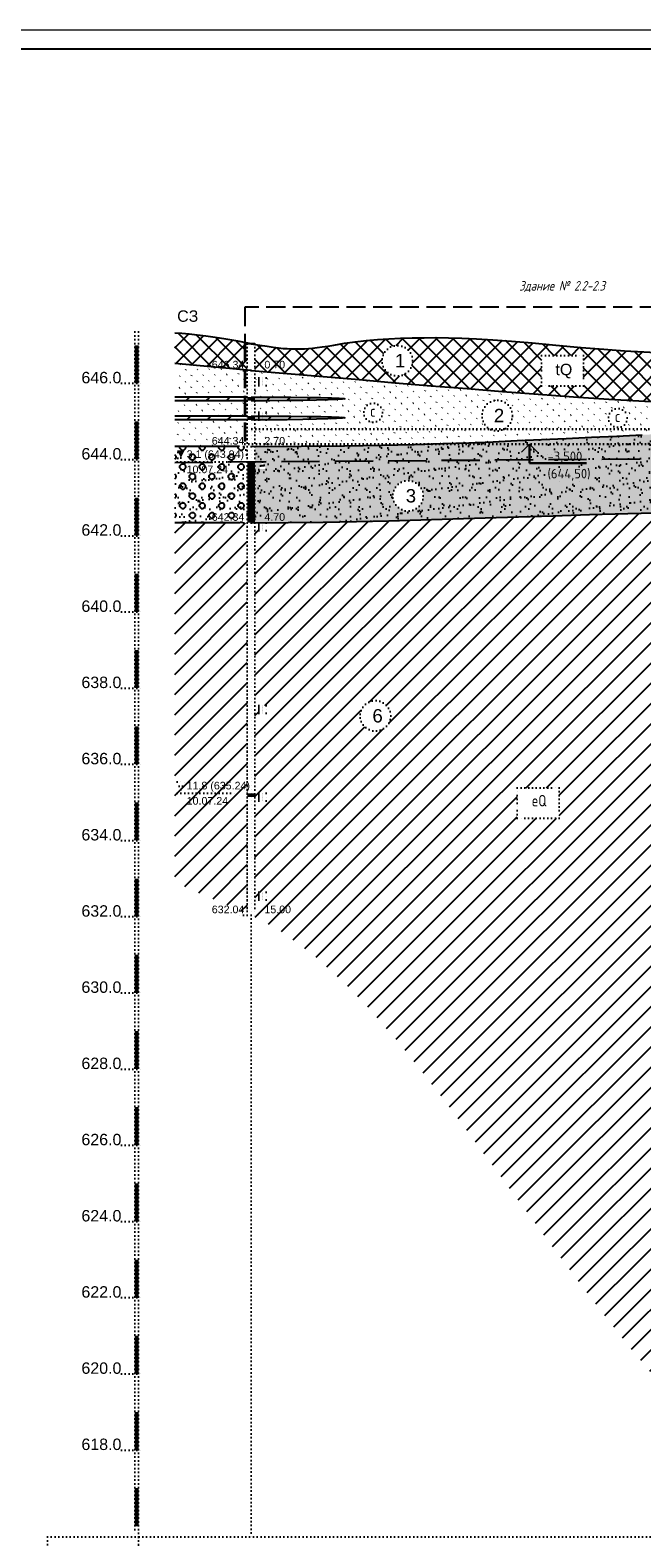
# Model space of a CAD drawing. Header units: millimetres. Extents: x -56135 to 1694203, y -446411 to -23139.
# Tile 62 of 256: x 378540 to 394588, y -138079 to -98505. Entities that reach past the tile are written whole.
import ezdxf

# ---------------------------------------------------------------- set-up
doc = ezdxf.new("R2010")
doc.units = ezdxf.units.MM
for name, pattern in [('CONTI', [1, 0, 1]), ('DASHED', [7, 5, -2, 0]), ('L2', [1, 0, 1])]:
    doc.linetypes.add(name, pattern=pattern)
for name, color, linetype, lineweight in [('0 Фундамент', 5, 'Continuous', 30), ('A-ANNO-NOTE-2', 7, 'Continuous', 18), ('G-ANNO-DIMS', 7, 'Continuous', 9), ('G-ANNO-DIMS-1', 7, 'Continuous', 18), ('ТОНКИЕ', 7, 'Continuous', 9)]:
    doc.layers.add(name, color=color, linetype=linetype, lineweight=lineweight)
for name, color, linetype in [('CUT_LRS', 7, 'CONTI'), ('CUT_TST', 7, 'CONTI'), ('ТОЛСТЫЕ_ОСНОВНЫЕ', 6, 'Continuous')]:
    doc.layers.add(name, color=color, linetype=linetype)
doc.styles.add('ISOCPEUR', font='GOST_Common.ttf', dxfattribs={"height": 450})
doc.styles.get("Standard").update_dxf_attribs({"font": 'arial.ttf'})
doc.styles.add('ўхЁЄхцэ√щ', font='simplex.shx', dxfattribs={"height": 2.5})
pattern_1 = [(45, (-1057.792, 153.6672), (-2.209709, 2.209709), []), (135, (-1057.792, 153.6672), (-2.209709, -2.209709), [])]
pattern_2 = [(45, (-1057.792, 153.6672), (-2.65165, 2.65165), [])]
pattern_3 = [(45, (-1057.792, 153.6672), (-1.4849242, 1.4849242), [0.15, -2.1])]
pattern_4 = [(45, (-1056.007, 155.1972), (-2.55, 2.55), [0.721249, -2.884996]), (45, (-1054.987, 154.1772), (-2.55, 2.55), [0.721249, -2.884996]), (135, (-1055.497, 154.1772), (-2.55, -2.55), [0.721249, -2.884996]), (135, (-1054.477, 155.1972), (-2.55, -2.55), [0.721249, -2.884996]), (0, (-1055.497, 154.1772), (2.55, 2.55), [0.51, -4.59]), (0, (-1055.497, 155.7072), (2.55, 2.55), [0.51, -4.59]), (90, (-1056.007, 154.6872), (-2.55, 2.55), [0.51, -4.59]), (90, (-1054.477, 154.6872), (-2.55, 2.55), [0.51, -4.59])]
pattern_5 = [(37.5, (-1057.792, 153.6672), (-0.125987, 3.8536475), [0, -3.04, 0, -3.4, 0, -3.25]), (7.5, (-1057.792, 153.667), (3.539553, 5.644292), [0, -1.64, 0, -2.74, 0, -1.05]), (327.5, (-1060.252, 153.6672), (6.228284, 0.011318), [0, -1, 0, -3.6, 0, -4.7]), (317.5, (-1060.252, 153.667), (6.012253, 1.755351), [0, -0.5, 0, -2.36, 0, -2.7])]

# ---------------------------------------------------------------- blocks, each defined once
blk = doc.blocks.new('*U42')
at = {"layer": 'ТОЛСТЫЕ_ОСНОВНЫЕ', "color": 6}
blk.add_lwpolyline([(20, 5), (1256, 5), (1256, 589), (20, 589)], close=True, dxfattribs=at)
at = {"layer": 'ТОНКИЕ'}
blk.add_lwpolyline([(0, 0), (1261, 0), (1261, 594), (0, 594)], close=True, dxfattribs=at)
blk = doc.blocks.new('UZ_970')
at = {"layer": 'CUT_TST', "color": 0}
for p, q in [((0, 0), (0, 2)), ((0, 2), (2, 2)), ((0, 1.8), (2, 1.8)), ((0, 1.6), (2, 1.6)), ((0, 1.4), (2, 1.4)), ((0, 1.2), (2, 1.2)), ((0, 1), (2, 1)), ((0, 0.8), (2, 0.8)), ((0, 0.6), (2, 0.6)), ((0, 0.4), (2, 0.4)), ((0, 0.2), (2, 0.2)), ((2, 0), (0, 0)), ((2, 2), (2, 0))]:
    blk.add_line(p, q, dxfattribs=at)
blk = doc.blocks.new('UZ_971')
at = {"layer": 'CUT_TST', "color": 0}
for p, q in [((0, 0), (1, 2)), ((2, 0), (0, 0)), ((1, 2), (0.4, 0)), ((1, 2), (0.7, 0)), ((1, 2), (2, 0)), ((1, 2), (1, 0)), ((1, 2), (1.3, 0)), ((1, 2), (1.6, 0))]:
    blk.add_line(p, q, dxfattribs=at)
blk = doc.blocks.new('геология разряи 2-2')
at = {"layer": 'CUT_LRS'}
h = blk.add_hatch(dxfattribs=at)
h.set_pattern_fill('TEHNO', color=256, scale=25, style=0)
h.set_pattern_definition(pattern_1)
h.paths.add_polyline_path([(264.44, -197.67), (261.94, -197.22), (258.82, -196.69), (256.05, -196.25), (253.56, -195.89), (251.31, -195.61), (249.24, -195.38), (247.3, -195.2), (245.44, -195.07), (245.44, -203.07), (264.44, -204.76)])
h.paths.add_polyline_path([(254.64, -204.85), (262.36, -204.85), (262.36, -201.84), (254.64, -201.84)], flags=9)
h = blk.add_hatch(dxfattribs=at)
h.set_pattern_fill('TEHNO', color=256, scale=25, style=0)
h.set_pattern_definition(pattern_1)
h.paths.add_polyline_path([(331.45, -210.39), (340.75, -211.1), (350.01, -211.76), (359.3, -212.38), (368.74, -212.95), (378.44, -213.45), (388.48, -213.87), (398.99, -214.22), (410.06, -214.48), (420.79, -214.63), (420.79, -202.61), (418.22, -202.52), (414.98, -202.41), (412, -202.31), (409.23, -202.22), (406.59, -202.14), (404.04, -202.06), (401.5, -201.99), (398.93, -201.92), (396.25, -201.85), (393.39, -201.76), (390.27, -201.64), (386.83, -201.47), (382.98, -201.24), (378.65, -200.92), (373.76, -200.51), (368.25, -199.99), (363.44, -199.71), (357.99, -199.32), (352.02, -198.84), (345.39, -198.25), (339.19, -197.64), (333.73, -197.17), (328.91, -196.81), (324.62, -196.56), (320.78, -196.39), (317.26, -196.3), (313.98, -196.27), (310.82, -196.29), (307.71, -196.34), (304.64, -196.44), (301.6, -196.58), (298.6, -196.78), (295.66, -197.03), (292.77, -197.36), (289.95, -197.76), (287.19, -198.25), (285.55, -198.51), (284.07, -198.72), (282.75, -198.88), (281.56, -199.01), (280.47, -199.11), (279.47, -199.17), (278.54, -199.21), (277.64, -199.23), (276.77, -199.23), (275.87, -199.21), (274.92, -199.16), (273.85, -199.08), (272.65, -198.95), (271.25, -198.78), (269.63, -198.54), (267.74, -198.25), (266.44, -198.02), (266.44, -204.93), (274.9, -205.66), (284.37, -206.48), (293.83, -207.29), (303.28, -208.1), (312.71, -208.89), (322.1, -209.65)])
h.paths.add_polyline_path([(341.68, -200.93), (352.68, -200.93), (352.68, -208.93), (341.68, -208.93), (341.68, -204.93)], flags=16)
h.paths.add_polyline_path([(299.82, -202.3, -1), (307.82, -202.3, -1)], flags=16)
h.paths.add_polyline_path([(393.69, -207.65, -1), (385.69, -207.65, -1)], flags=16)
h.paths.add_polyline_path([(388.18, -205.03), (390.92, -205.03), (390.92, -210.28), (388.18, -210.28)], flags=8)
h.paths.add_polyline_path([(302.3, -199.67), (305.05, -199.67), (305.05, -204.92), (302.3, -204.92)], flags=8)
h.paths.add_polyline_path([(344.55, -202.38), (349.05, -202.38), (349.05, -206.89), (344.55, -206.89)], flags=8)
h.paths.add_polyline_path([(410.99, -214.65), (418.57, -214.65), (418.57, -211.64), (410.99, -211.64)], flags=9)
h.paths.add_polyline_path([(268.44, -204.85), (273.73, -204.85), (273.73, -201.84), (268.44, -201.84)], flags=24)
at = {"layer": 'CUT_LRS', "linetype": 'Continuous'}
h = blk.add_hatch(dxfattribs=at)
h.set_pattern_fill('PESOK_S', color=256, scale=30, style=0)
h.set_pattern_definition(pattern_3)
h.paths.add_polyline_path([(264.44, -204.76), (245.44, -203.07), (245.44, -211.85), (264.44, -211.85)])
h.paths.add_polyline_path([(264.44, -212.85), (245.44, -212.85), (245.44, -216.85), (264.44, -216.85)])
h.paths.add_polyline_path([(264.44, -217.85), (245.44, -217.85), (245.44, -224.85), (262.44, -224.85), (263.44, -224.85), (264.44, -224.85)])
h.paths.add_polyline_path([(254.64, -204.85), (262.36, -204.85), (262.36, -201.84), (254.64, -201.84)], flags=9)
h.paths.add_polyline_path([(254.64, -224.85), (262.36, -224.85), (262.36, -221.84), (254.64, -221.84)], flags=9)
h = blk.add_hatch(dxfattribs=at)
h.set_pattern_fill('PESOK_S', color=256, scale=30, style=0)
h.set_pattern_definition(pattern_3)
h.paths.add_polyline_path([(322.57, -223.84), (328.98, -223.58), (335.26, -223.3), (341.64, -223.02), (348.14, -222.72), (354.73, -222.42), (361.39, -222.11), (368.07, -221.79), (374.75, -221.45), (381.39, -221.11), (387.97, -220.75), (394.55, -220.37), (401.56, -219.94), (409.53, -219.43), (419, -218.81), (420.79, -218.69), (420.79, -214.63), (410.06, -214.48), (398.99, -214.22), (388.48, -213.87), (378.44, -213.45), (368.74, -212.95), (359.3, -212.38), (350.01, -211.76), (340.75, -211.1), (331.45, -210.39), (322.1, -209.65), (312.71, -208.89), (303.28, -208.1), (293.83, -207.29), (284.37, -206.48), (274.9, -205.66), (266.44, -204.93), (266.44, -211.85), (270.97, -211.86), (275.89, -211.89), (280.16, -211.94), (283.73, -212), (286.55, -212.08), (288.57, -212.16), (289.75, -212.24), (290.03, -212.33), (289.39, -212.42), (287.89, -212.51), (285.61, -212.6), (282.63, -212.68), (279.04, -212.74), (274.93, -212.8), (270.37, -212.83), (266.44, -212.84), (266.44, -216.85), (267.44, -216.85), (267.44, -215.85), (269.44, -215.85), (269.44, -216.86), (270.97, -216.86), (275.89, -216.89), (280.16, -216.94), (283.73, -217), (286.55, -217.08), (288.57, -217.16), (289.75, -217.24), (290.03, -217.33), (289.39, -217.42), (287.89, -217.51), (285.61, -217.6), (282.63, -217.68), (279.04, -217.74), (274.93, -217.8), (270.37, -217.83), (269.44, -217.83), (269.44, -217.85), (267.44, -217.85), (267.44, -217.84), (266.44, -217.84), (266.44, -224.84), (278.61, -224.78), (289.94, -224.66), (299.72, -224.5), (308.23, -224.31), (315.75, -224.09)])
h.paths.add_polyline_path([(326.01, -216.71, -1), (334.01, -216.71, -1)], flags=16)
h.paths.add_polyline_path([(294.99, -215.94, -1), (299.95, -215.94, -1)], flags=16)
h.paths.add_polyline_path([(364.15, -217.33, -1), (359.19, -217.33, -1)], flags=16)
h.paths.add_polyline_path([(269.44, -208.85), (267.44, -208.85), (267.44, -206.85), (269.44, -206.85)], flags=16)
h.paths.add_polyline_path([(360.95, -218.53), (362.19, -218.53), (362.19, -216.14), (360.95, -216.14)], flags=8)
h.paths.add_polyline_path([(296.74, -217.14), (297.99, -217.14), (297.99, -214.75), (296.74, -214.75)], flags=8)
h.paths.add_polyline_path([(328.01, -220.46), (332.01, -220.46), (332.01, -213.34), (328.01, -213.34)], flags=24)
h.paths.add_polyline_path([(410.99, -218.65), (418.85, -218.65), (418.85, -215.65), (410.99, -215.65)], flags=24)
h.paths.add_polyline_path([(268.44, -224.85), (273.73, -224.85), (273.73, -221.85), (268.44, -221.85)], flags=9)
h = blk.add_hatch(dxfattribs=at)
h.set_pattern_fill('SUGL_D', color=256, scale=30, style=0)
h.set_pattern_definition(pattern_2)
h.paths.add_polyline_path([(264.44, -211.85), (245.44, -211.85), (245.44, -212.85), (264.44, -212.85)])
h.paths.add_polyline_path([(288.57, -212.16), (286.55, -212.08), (283.73, -212), (280.16, -211.94), (275.89, -211.89), (270.97, -211.86), (266.44, -211.85), (266.44, -212.84), (270.37, -212.83), (274.93, -212.8), (279.04, -212.74), (282.63, -212.68), (285.61, -212.6), (287.89, -212.51), (289.39, -212.42), (290.03, -212.33), (289.75, -212.24)])
h = blk.add_hatch(dxfattribs=at)
h.set_pattern_fill('SUGL_D', color=256, scale=30, style=0)
h.set_pattern_definition(pattern_2)
h.paths.add_polyline_path([(264.44, -216.85), (245.44, -216.85), (245.44, -217.85), (264.44, -217.85)])
h.paths.add_polyline_path([(290.03, -217.33), (289.75, -217.24), (288.57, -217.16), (286.55, -217.08), (283.73, -217), (280.16, -216.94), (275.89, -216.89), (270.97, -216.86), (266.44, -216.85), (266.44, -217.84), (270.37, -217.83), (274.93, -217.8), (279.04, -217.74), (282.63, -217.68), (285.61, -217.6), (287.89, -217.51), (289.39, -217.42)])
at = {"layer": 'CUT_LRS'}
h = blk.add_hatch(dxfattribs=at)
h.set_pattern_fill('GR_GR', color=256, scale=17, style=0)
h.set_pattern_definition(pattern_4)
h.paths.add_polyline_path([(348.14, -222.72), (341.64, -223.02), (335.26, -223.3), (328.98, -223.58), (322.57, -223.84), (315.75, -224.09), (308.23, -224.31), (299.72, -224.5), (289.94, -224.66), (278.61, -224.78), (266.44, -224.84), (266.44, -244.84), (275.16, -244.79), (284.34, -244.68), (293.12, -244.53), (301.63, -244.34), (310, -244.11), (318.36, -243.86), (326.85, -243.59), (335.6, -243.3), (344.72, -243), (354.26, -242.71), (364.25, -242.43), (374.7, -242.18), (385.66, -241.96), (397.14, -241.8), (409.18, -241.69), (420.79, -241.65), (420.79, -227.66), (383.96, -227.94), (383.96, -232.41), (372.96, -232.41), (372.96, -228.41), (372.96, -224.41), (383.96, -224.41), (383.96, -227.94), (420.78, -227.66), (420.79, -227.65), (420.79, -218.69), (419, -218.81), (409.53, -219.43), (401.56, -219.94), (394.55, -220.37), (387.97, -220.75), (381.39, -221.11), (374.75, -221.45), (368.07, -221.79), (361.39, -222.11), (354.73, -222.42)])
h.paths.add_polyline_path([(302.63, -237.78, -1), (310.63, -237.78, -1)], flags=16)
h.paths.add_polyline_path([(269.44, -230.85), (267.44, -230.85), (268.44, -228.85)], flags=16)
h.paths.add_polyline_path([(304.89, -241.52), (308.64, -241.52), (308.64, -234.4), (304.89, -234.4)], flags=24)
h.paths.add_polyline_path([(404.52, -231.15), (413.66, -231.15), (413.66, -228.15), (404.52, -228.15)], flags=24)
h.paths.add_polyline_path([(404.32, -227.36), (417.32, -227.36), (417.32, -223.93), (404.32, -223.93)], flags=24)
h.paths.add_polyline_path([(410.99, -241.65), (418.85, -241.65), (418.85, -238.65), (410.99, -238.65)], flags=24)
h.paths.add_polyline_path([(268.44, -244.85), (273.73, -244.85), (273.73, -241.85), (268.44, -241.85)], flags=9)
h = blk.add_hatch(dxfattribs=at)
h.set_pattern_fill('AR-SAND', color=256, scale=2, style=0)
h.set_pattern_definition(pattern_5)
h.paths.add_polyline_path([(335.6, -243.3), (344.72, -243), (354.26, -242.71), (364.25, -242.43), (374.7, -242.18), (385.66, -241.96), (397.14, -241.8), (409.18, -241.69), (420.79, -241.65), (420.79, -227.66), (383.96, -227.94), (383.96, -232.41), (372.96, -232.41), (372.96, -228.41), (372.96, -224.41), (383.96, -224.41), (383.96, -227.94), (420.78, -227.66), (420.79, -227.65), (420.79, -218.69), (419, -218.81), (409.53, -219.43), (401.56, -219.94), (394.55, -220.37), (387.97, -220.75), (381.39, -221.11), (374.75, -221.45), (368.07, -221.79), (361.39, -222.11), (354.73, -222.42), (348.14, -222.72), (341.64, -223.02), (335.26, -223.3), (328.98, -223.58), (322.57, -223.84), (315.75, -224.09), (308.23, -224.31), (299.72, -224.5), (289.94, -224.66), (278.61, -224.78), (266.44, -224.84), (266.44, -244.84), (275.16, -244.79), (284.34, -244.68), (293.12, -244.53), (301.63, -244.34), (310, -244.11), (318.36, -243.86), (326.85, -243.59)])
h.paths.add_polyline_path([(302.63, -237.78, -1), (310.63, -237.78, -1)], flags=16)
h.paths.add_polyline_path([(269.44, -230.85), (267.44, -230.85), (268.44, -228.85)], flags=16)
h.paths.add_polyline_path([(304.89, -241.52), (308.64, -241.52), (308.64, -234.4), (304.89, -234.4)], flags=24)
h.paths.add_polyline_path([(404.52, -231.15), (413.66, -231.15), (413.66, -228.15), (404.52, -228.15)], flags=24)
h.paths.add_polyline_path([(404.32, -227.36), (417.32, -227.36), (417.32, -223.93), (404.32, -223.93)], flags=24)
h.paths.add_polyline_path([(410.99, -241.65), (418.85, -241.65), (418.85, -238.65), (410.99, -238.65)], flags=24)
h.paths.add_polyline_path([(268.44, -244.85), (273.73, -244.85), (273.73, -241.85), (268.44, -241.85)], flags=9)
h = blk.add_hatch(dxfattribs=at)
h.set_pattern_fill('GR_GR', color=256, scale=17, style=0)
h.set_pattern_definition(pattern_4)
h.paths.add_polyline_path([(264.44, -228.86), (245.44, -229), (245.44, -244.85), (262.44, -244.85), (263.44, -244.85), (264.44, -244.85)])
h.paths.add_polyline_path([(263.84, -228.86), (263.84, -224.85), (263.44, -224.85), (262.44, -224.85), (245.44, -224.85), (245.44, -229)])
h.paths.add_polyline_path([(263.84, -228.86), (264.44, -228.86), (264.44, -224.85), (263.84, -224.85)])
h.paths.add_polyline_path([(248.03, -232.35), (257.18, -232.35), (257.18, -229.34), (248.03, -229.34)], flags=24)
h.paths.add_polyline_path([(254.64, -244.85), (262.36, -244.85), (262.36, -241.84), (254.64, -241.84)], flags=9)
h.paths.add_polyline_path([(247.97, -228.56), (260.26, -228.56), (260.26, -225.13), (247.97, -225.13)], flags=24)
h = blk.add_hatch(dxfattribs=at)
h.set_pattern_fill('AR-SAND', color=256, scale=2, style=0)
h.set_pattern_definition(pattern_5)
h.paths.add_polyline_path([(245.44, -229), (245.44, -244.85), (262.44, -244.85), (263.44, -244.85), (264.44, -244.85), (264.44, -228.86)])
h.paths.add_polyline_path([(245.44, -224.85), (245.44, -229), (263.84, -228.86), (263.84, -224.85), (263.44, -224.85), (262.44, -224.85)])
h.paths.add_polyline_path([(263.84, -228.86), (264.44, -228.86), (264.44, -224.85), (263.84, -224.85)])
h.paths.add_polyline_path([(248.03, -232.35), (257.18, -232.35), (257.18, -229.34), (248.03, -229.34)], flags=24)
h.paths.add_polyline_path([(254.64, -244.85), (262.36, -244.85), (262.36, -241.84), (254.64, -241.84)], flags=9)
h.paths.add_polyline_path([(247.97, -228.56), (260.26, -228.56), (260.26, -225.13), (247.97, -225.13)], flags=24)
at = {"layer": 'CUT_LRS', "linetype": 'Continuous'}
h = blk.add_hatch(dxfattribs=at)
h.set_pattern_fill('SUGL_D', color=256, scale=30, style=0)
h.set_pattern_definition(pattern_2)
h.paths.add_polyline_path([(264.44, -244.85), (263.44, -244.85), (262.44, -244.85), (245.44, -244.85), (245.44, -339.24), (264.44, -347.42)])
h.paths.add_polyline_path([(248.04, -312.85), (247.04, -314.85), (246.04, -312.85)], flags=16)
h.paths.add_polyline_path([(248.05, -319.35), (257.19, -319.35), (257.19, -316.34), (248.05, -316.34)], flags=24)
h.paths.add_polyline_path([(247.97, -315.56), (261.12, -315.56), (261.12, -312.13), (247.97, -312.13)], flags=24)
h.paths.add_polyline_path([(254.64, -347.85), (262.36, -347.85), (262.36, -344.84), (254.64, -344.84)], flags=9)
h = blk.add_hatch(dxfattribs=at)
h.set_pattern_fill('SUGL_D', color=256, scale=30, style=0)
h.set_pattern_definition(pattern_2)
h.paths.add_polyline_path([(420.79, -241.65), (409.18, -241.69), (397.14, -241.8), (385.66, -241.96), (374.7, -242.18), (364.25, -242.43), (354.26, -242.71), (344.72, -243), (335.6, -243.3), (326.85, -243.59), (318.36, -243.86), (310, -244.11), (301.63, -244.34), (293.12, -244.53), (284.34, -244.68), (275.16, -244.79), (269.44, -244.82), (269.44, -246.85), (267.44, -246.85), (267.44, -244.85), (266.44, -244.85), (266.44, -347.85), (265.44, -347.85), (273.51, -352.14), (281.48, -357.94), (289.33, -364.97), (297.03, -372.96), (304.54, -381.65), (311.83, -390.76), (318.88, -400.02), (325.64, -409.16), (332.12, -417.97), (338.31, -426.39), (344.27, -434.44), (350.02, -442.13), (355.59, -449.47), (361.03, -456.46), (366.36, -463.11), (371.62, -469.43), (376.86, -475.42), (382.17, -481), (387.66, -486.11), (393.45, -490.66), (399.64, -494.56), (406.36, -497.75), (413.7, -500.14), (420.79, -501.46)])
h.paths.add_polyline_path([(346.28, -314.42), (346.28, -322.42), (335.28, -322.42), (335.28, -318.42), (335.28, -314.42)], flags=16)
h.paths.add_polyline_path([(294.07, -295.52, -1), (302.07, -295.52, -1)], flags=16)
h.paths.add_polyline_path([(385.32, -343.06, -1), (377.32, -343.06, -1)], flags=16)
h.paths.add_polyline_path([(402.39, -274.65), (404.39, -274.65), (403.39, -276.65)], flags=16)
h.paths.add_polyline_path([(269.44, -292.85), (269.44, -294.85), (267.44, -294.85), (267.44, -292.85)], flags=16)
h.paths.add_polyline_path([(269.44, -315.85), (269.44, -317.85), (267.44, -317.85), (267.44, -315.85)], flags=16)
h.paths.add_polyline_path([(269.44, -341.85), (269.44, -343.85), (267.44, -343.85), (267.44, -341.85)], flags=16)
h.paths.add_polyline_path([(338.31, -315.56), (343.24, -315.56), (343.24, -320.06), (338.31, -320.06)], flags=8)
h.paths.add_polyline_path([(379.66, -340.44), (383.16, -340.44), (383.16, -345.69), (379.66, -345.69)], flags=8)
h.paths.add_polyline_path([(296.41, -292.89), (299.91, -292.89), (299.91, -298.15), (296.41, -298.15)], flags=8)
h.paths.add_polyline_path([(404.4, -281.15), (413.55, -281.15), (413.55, -278.14), (404.4, -278.14)], flags=24)
h.paths.add_polyline_path([(404.32, -277.36), (417.18, -277.36), (417.18, -273.93), (404.32, -273.93)], flags=24)
h.paths.add_polyline_path([(410.99, -501.65), (418.42, -501.65), (418.42, -498.64), (410.99, -498.64)], flags=9)
h.paths.add_polyline_path([(268.44, -347.85), (274.44, -347.85), (274.44, -344.84), (268.44, -344.84)], flags=24)
for p, q in [((234.94, -194.78), (234.94, -511.05)), ((235.94, -194.78), (235.94, -524.05)), ((264.44, -197.85), (264.44, -347.85)), ((266.44, -197.85), (266.44, -347.85)), ((262.44, -204.85), (263.44, -204.85)), ((263.44, -204.85), (265.44, -204.85)), ((264.44, -204.85), (266.44, -204.85)), ((264.44, -204.85), (266.44, -204.85)), ((265.44, -204.85), (267.44, -204.85)), ((267.44, -204.85), (268.44, -204.85)), ((231.44, -208.25), (237.44, -208.25)), ((264.44, -205.85), (266.44, -205.85)), ((264.44, -206.85), (266.44, -206.85)), ((264.44, -207.85), (266.44, -207.85)), ((264.44, -208.85), (266.44, -208.85)), ((264.44, -209.85), (266.44, -209.85)), ((264.44, -210.85), (266.44, -210.85)), ((264.44, -211.85), (266.44, -211.85)), ((264.44, -211.85), (266.44, -211.85)), ((264.44, -211.85), (266.44, -211.85)), ((264.44, -212.85), (266.44, -212.85)), ((264.44, -212.85), (266.44, -212.85)), ((264.44, -212.85), (266.44, -212.85)), ((264.44, -213.85), (266.44, -213.85)), ((264.44, -214.85), (266.44, -214.85)), ((264.44, -215.85), (266.44, -215.85)), ((264.44, -216.85), (266.44, -216.85)), ((264.44, -216.85), (266.44, -216.85)), ((264.44, -216.85), (266.44, -216.85)), ((264.44, -217.85), (266.44, -217.85)), ((264.44, -217.85), (266.44, -217.85)), ((264.44, -217.85), (266.44, -217.85)), ((264.44, -218.85), (266.44, -218.85)), ((264.44, -219.85), (266.44, -219.85)), ((264.44, -220.85), (266.44, -220.85)), ((262.44, -224.85), (263.44, -224.85)), ((263.44, -224.85), (265.44, -224.85)), ((264.44, -221.85), (266.44, -221.85)), ((264.44, -222.85), (266.44, -222.85)), ((264.44, -223.85), (266.44, -223.85)), ((264.44, -224.85), (266.44, -224.85)), ((264.44, -224.85), (266.44, -224.85)), ((264.44, -224.85), (266.44, -224.85)), ((264.44, -224.85), (266.44, -224.85)), ((265.44, -224.85), (267.44, -224.85)), ((267.44, -224.85), (268.44, -224.85)), ((231.44, -228.25), (237.44, -228.25)), ((264.44, -225.85), (266.44, -225.85)), ((264.44, -226.85), (266.44, -226.85)), ((264.44, -227.85), (266.44, -227.85)), ((264.44, -228.85), (266.44, -228.85)), ((264.44, -228.85), (266.44, -228.85)), ((264.44, -228.85), (266.44, -228.85)), ((262.44, -244.85), (263.44, -244.85)), ((263.44, -244.85), (265.44, -244.85)), ((264.44, -244.85), (266.44, -244.85)), ((264.44, -244.85), (266.44, -244.85)), ((264.44, -244.85), (266.44, -244.85)), ((265.44, -244.85), (267.44, -244.85)), ((267.44, -244.85), (268.44, -244.85)), ((231.44, -248.25), (237.44, -248.25)), ((264.44, -245.85), (266.44, -245.85)), ((264.44, -246.85), (266.44, -246.85)), ((264.44, -247.85), (266.44, -247.85)), ((264.44, -248.85), (266.44, -248.85)), ((264.44, -249.85), (266.44, -249.85)), ((264.44, -250.85), (266.44, -250.85)), ((264.44, -251.85), (266.44, -251.85)), ((264.44, -252.85), (266.44, -252.85)), ((264.44, -253.85), (266.44, -253.85)), ((264.44, -254.85), (266.44, -254.85)), ((264.44, -255.85), (266.44, -255.85)), ((264.44, -256.85), (266.44, -256.85)), ((264.44, -257.85), (266.44, -257.85)), ((264.44, -258.85), (266.44, -258.85)), ((264.44, -259.85), (266.44, -259.85)), ((264.44, -260.85), (266.44, -260.85)), ((264.44, -261.85), (266.44, -261.85)), ((264.44, -262.85), (266.44, -262.85)), ((264.44, -263.85), (266.44, -263.85)), ((264.44, -264.85), (266.44, -264.85)), ((231.44, -268.25), (237.44, -268.25)), ((264.44, -265.85), (266.44, -265.85)), ((264.44, -266.85), (266.44, -266.85)), ((264.44, -267.85), (266.44, -267.85)), ((264.44, -268.85), (266.44, -268.85)), ((264.44, -269.85), (266.44, -269.85)), ((264.44, -270.85), (266.44, -270.85)), ((264.44, -271.85), (266.44, -271.85)), ((264.44, -272.85), (266.44, -272.85)), ((264.44, -273.85), (266.44, -273.85)), ((264.44, -274.85), (266.44, -274.85)), ((264.44, -275.85), (266.44, -275.85)), ((264.44, -276.85), (266.44, -276.85)), ((264.44, -277.85), (266.44, -277.85)), ((264.44, -278.85), (266.44, -278.85)), ((264.44, -279.85), (266.44, -279.85)), ((264.44, -280.85), (266.44, -280.85)), ((264.44, -281.85), (266.44, -281.85)), ((264.44, -282.85), (266.44, -282.85)), ((264.44, -283.85), (266.44, -283.85)), ((264.44, -284.85), (266.44, -284.85)), ((231.44, -288.25), (237.44, -288.25)), ((264.44, -285.85), (266.44, -285.85)), ((264.44, -286.85), (266.44, -286.85)), ((264.44, -287.85), (266.44, -287.85)), ((264.44, -288.85), (266.44, -288.85)), ((264.44, -289.85), (266.44, -289.85)), ((264.44, -290.85), (266.44, -290.85)), ((264.44, -291.85), (266.44, -291.85)), ((264.44, -292.85), (266.44, -292.85)), ((264.44, -293.85), (266.44, -293.85)), ((264.44, -294.85), (266.44, -294.85)), ((264.44, -295.85), (266.44, -295.85)), ((264.44, -296.85), (266.44, -296.85)), ((264.44, -297.85), (266.44, -297.85)), ((264.44, -298.85), (266.44, -298.85)), ((264.44, -299.85), (266.44, -299.85)), ((264.44, -300.85), (266.44, -300.85)), ((264.44, -301.85), (266.44, -301.85)), ((264.44, -302.85), (266.44, -302.85)), ((264.44, -303.85), (266.44, -303.85)), ((231.44, -308.25), (237.44, -308.25)), ((264.44, -304.85), (266.44, -304.85)), ((264.44, -305.85), (266.44, -305.85)), ((264.44, -306.85), (266.44, -306.85)), ((264.44, -307.85), (266.44, -307.85)), ((264.44, -308.85), (266.44, -308.85)), ((264.44, -309.85), (266.44, -309.85)), ((264.44, -310.85), (266.44, -310.85)), ((264.44, -311.85), (266.44, -311.85)), ((264.44, -312.85), (266.44, -312.85)), ((264.44, -313.85), (266.44, -313.85)), ((264.44, -314.85), (266.44, -314.85)), ((264.44, -315.85), (266.44, -315.85)), ((264.44, -315.85), (266.44, -315.85)), ((264.44, -315.85), (266.44, -315.85)), ((264.44, -316.85), (266.44, -316.85)), ((264.44, -316.85), (266.44, -316.85)), ((264.44, -316.85), (266.44, -316.85)), ((264.44, -317.85), (266.44, -317.85)), ((264.44, -318.85), (266.44, -318.85)), ((264.44, -319.85), (266.44, -319.85)), ((264.44, -320.85), (266.44, -320.85)), ((264.44, -321.85), (266.44, -321.85)), ((264.44, -322.85), (266.44, -322.85)), ((264.44, -323.85), (266.44, -323.85)), ((231.44, -328.25), (237.44, -328.25)), ((264.44, -324.85), (266.44, -324.85)), ((264.44, -325.85), (266.44, -325.85)), ((264.44, -326.85), (266.44, -326.85)), ((264.44, -327.85), (266.44, -327.85)), ((264.44, -328.85), (266.44, -328.85)), ((264.44, -329.85), (266.44, -329.85)), ((264.44, -330.85), (266.44, -330.85)), ((264.44, -331.85), (266.44, -331.85)), ((264.44, -332.85), (266.44, -332.85)), ((264.44, -333.85), (266.44, -333.85)), ((264.44, -334.85), (266.44, -334.85)), ((264.44, -335.85), (266.44, -335.85)), ((264.44, -336.85), (266.44, -336.85)), ((264.44, -337.85), (266.44, -337.85)), ((264.44, -338.85), (266.44, -338.85)), ((264.44, -339.85), (266.44, -339.85)), ((264.44, -340.85), (266.44, -340.85)), ((264.44, -341.85), (266.44, -341.85)), ((264.44, -342.85), (266.44, -342.85)), ((264.44, -343.85), (266.44, -343.85)), ((231.44, -348.25), (237.44, -348.25)), ((262.44, -347.85), (263.44, -347.85)), ((263.44, -347.85), (265.44, -347.85)), ((264.44, -344.85), (266.44, -344.85)), ((264.44, -345.85), (266.44, -345.85)), ((264.44, -346.85), (266.44, -346.85)), ((264.44, -347.85), (266.44, -347.85)), ((264.44, -347.85), (266.44, -347.85)), ((264.44, -347.85), (266.44, -347.85)), ((265.44, -347.85), (267.44, -347.85)), ((265.44, -347.85), (265.44, -511.05)), ((267.44, -347.85), (268.44, -347.85)), ((231.44, -368.25), (237.44, -368.25)), ((231.44, -388.25), (237.44, -388.25)), ((231.44, -408.25), (237.44, -408.25)), ((231.44, -428.25), (237.44, -428.25)), ((231.44, -448.25), (237.44, -448.25)), ((231.44, -468.25), (237.44, -468.25)), ((231.44, -488.25), (237.44, -488.25)), ((212.02, -511.05), (212.02, -526.05)), ((212.02, -511.05), (667.94, -511.05)), ((235.94, -511.05), (235.94, -526.05))]:
    blk.add_line(p, q)
at = {"color": 5}
for p, q in [((246.04, -228.85), (261.44, -228.85)), ((246.04, -312.85), (248.04, -312.85)), ((247.04, -314.85), (246.04, -312.85)), ((246.04, -315.85), (261.44, -315.85)), ((247.04, -314.85), (248.04, -312.85))]:
    blk.add_line(p, q, dxfattribs=at)
for points, const_width in [([(235.44, -208.25), (235.44, -198.25)], 1), ([(265.44, -211.85), (265.44, -212.85)], 2), ([(265.44, -216.85), (265.44, -217.85)], 2), ([(235.44, -228.25), (235.44, -218.25)], 1), ([(265.44, -228.85), (265.44, -244.85)], 2), ([(235.44, -248.25), (235.44, -238.25)], 1), ([(235.44, -268.25), (235.44, -258.25)], 1), ([(235.44, -288.25), (235.44, -278.25)], 1), ([(235.44, -308.25), (235.44, -298.25)], 1), ([(265.44, -315.85), (265.44, -316.85)], 2), ([(235.44, -328.25), (235.44, -318.25)], 1), ([(235.44, -348.25), (235.44, -338.25)], 1), ([(235.44, -368.25), (235.44, -358.25)], 1), ([(235.44, -388.25), (235.44, -378.25)], 1), ([(235.44, -408.25), (235.44, -398.25)], 1), ([(235.44, -428.25), (235.44, -418.25)], 1), ([(235.44, -448.25), (235.44, -438.25)], 1), ([(235.44, -468.25), (235.44, -458.25)], 1), ([(235.44, -488.25), (235.44, -478.25)], 1), ([(235.44, -508.25), (235.44, -498.25)], 1)]:
    blk.add_lwpolyline(points, dxfattribs=dict(const_width=const_width))
for points in [[(341.68, -204.93), (341.68, -200.93), (352.68, -200.93), (352.68, -208.93), (341.68, -208.93)], [(335.28, -318.42), (335.28, -314.42), (346.28, -314.42), (346.28, -322.42), (335.28, -322.42)]]:
    blk.add_lwpolyline(points, close=True)
at = {"lineweight": 30}
blk.add_lwpolyline([(421.81, -220.25), (263.84, -220.25), (263.84, -224.25), (421.81, -224.25)], close=True, dxfattribs=at)
at = {"color": 5}
blk.add_lwpolyline([(247.04, -227.85, 0, 2, 0), (247.04, -225.85, 0, 2, 0)], format="xyseb", dxfattribs=at)
for centre in [(297.47, -215.94), (361.67, -217.33)]:
    blk.add_circle(centre, 2.48)
at = {"layer": 'CUT_LRS', "linetype": 'DASHED'}
blk.add_lwpolyline([(659.44, -203.55), (659.44, -188.25), (263.84, -188.25), (263.84, -197.56)], dxfattribs=at)
at = {"layer": 'CUT_LRS', "linetype": 'Continuous'}
for points in [[(265.44, -197.85), (261.94, -197.22), (258.82, -196.69), (256.05, -196.25), (253.56, -195.89), (251.31, -195.61), (249.24, -195.38), (247.3, -195.2), (245.44, -195.07)], [(266.44, -197.85), (264.44, -197.85)], [(265.44, -197.85), (267.74, -198.25)], [(287.19, -198.25), (289.95, -197.76), (292.77, -197.36), (295.66, -197.03), (298.6, -196.78), (301.6, -196.58), (304.64, -196.44), (307.71, -196.34), (310.82, -196.29), (313.98, -196.27), (317.26, -196.3), (320.78, -196.39), (324.62, -196.56), (328.91, -196.81), (333.73, -197.17), (339.19, -197.64), (345.39, -198.25)], [(267.74, -198.25), (269.63, -198.54), (271.25, -198.78), (272.65, -198.95), (273.85, -199.08), (274.92, -199.16), (275.87, -199.21), (276.77, -199.23), (277.64, -199.23), (278.54, -199.21), (279.47, -199.17), (280.47, -199.11), (281.56, -199.01), (282.75, -198.88), (284.07, -198.72), (285.55, -198.51), (287.19, -198.25)], [(345.39, -198.25), (352.02, -198.84), (357.99, -199.32), (363.44, -199.71), (368.45, -200), (373.15, -200.22), (377.64, -200.39), (382.03, -200.51), (386.43, -200.61), (390.93, -200.69), (395.5, -200.77), (400.1, -200.85), (404.67, -200.95), (409.18, -201.07), (413.57, -201.22), (417.79, -201.41), (421.79, -201.65)], [(265.44, -204.85), (245.44, -203.07)], [(265.44, -204.85), (274.9, -205.66), (284.37, -206.48), (293.83, -207.29), (303.28, -208.1), (312.71, -208.89), (322.1, -209.65), (331.45, -210.39), (340.75, -211.1), (350.01, -211.76), (359.3, -212.38), (368.74, -212.95), (378.44, -213.45), (388.48, -213.87), (398.99, -214.22), (410.06, -214.48), (421.79, -214.65)], [(264.44, -211.85), (245.44, -211.85)], [(264.44, -212.85), (245.44, -212.85)], [(265.44, -211.85), (270.97, -211.86), (275.89, -211.89), (280.16, -211.94), (283.73, -212), (286.55, -212.08), (288.57, -212.16), (289.75, -212.24), (290.03, -212.33), (289.39, -212.42), (287.89, -212.51), (285.61, -212.6), (282.63, -212.68), (279.04, -212.74), (274.93, -212.8), (270.37, -212.83), (265.44, -212.85)], [(264.44, -216.85), (245.44, -216.85)], [(265.44, -224.85), (278.61, -224.78), (289.94, -224.66), (299.72, -224.5), (308.23, -224.31), (315.75, -224.09), (322.57, -223.84), (328.98, -223.58), (335.26, -223.3), (341.64, -223.02), (348.14, -222.72), (354.73, -222.42), (361.39, -222.11), (368.07, -221.79)], [(265.44, -216.85), (270.97, -216.86), (275.89, -216.89), (280.16, -216.94), (283.73, -217), (286.55, -217.08), (288.57, -217.16), (289.75, -217.24), (290.03, -217.33), (289.39, -217.42), (287.89, -217.51), (285.61, -217.6), (282.63, -217.68), (279.04, -217.74), (274.93, -217.8), (270.37, -217.83), (265.44, -217.85)], [(264.44, -217.85), (245.44, -217.85)], [(262.44, -224.85), (245.44, -224.85)], [(262.44, -244.85), (245.44, -244.85)], [(265.44, -244.85), (275.16, -244.79), (284.34, -244.68), (293.12, -244.53), (301.63, -244.34), (310, -244.11), (318.36, -243.86), (326.85, -243.59), (335.6, -243.3), (344.72, -243), (354.26, -242.71), (364.25, -242.43), (374.7, -242.18), (385.66, -241.96), (397.14, -241.8), (409.18, -241.69), (421.79, -241.65)]]:
    blk.add_lwpolyline(points, dxfattribs=at)
at = {"layer": 'CUT_LRS', "linetype": 'DASHED', "lineweight": 35}
blk.add_lwpolyline([(263.84, -197.56), (263.84, -223.84)], dxfattribs=at)
at = {"layer": 'CUT_LRS', "color": 5, "linetype": 'DASHED', "ltscale": 2}
blk.add_lwpolyline([(245.44, -229), (372.96, -228.02)], dxfattribs=at)
at = {"layer": 'CUT_LRS', "linetype": 'L2'}
for centre in [(303.82, -202.3), (330.01, -216.71), (306.63, -237.78), (298.07, -295.52)]:
    blk.add_circle(centre, 4, dxfattribs=at)
for name, p in [('UZ_970', (267.44, -208.85)), ('UZ_970', (267.44, -217.85)), ('UZ_971', (267.44, -230.85)), ('UZ_970', (267.44, -246.85)), ('UZ_970', (267.44, -294.85)), ('UZ_970', (267.44, -317.85)), ('UZ_970', (267.44, -343.85))]:
    blk.add_blockref(name, p)
for s, height, p in [('646.0', 3, (220.94, -208.25)), ('646.34', 2, (255.14, -204.35)), ('0.70', 2, (268.94, -204.35)), ('644.0', 3, (220.94, -228.25)), ('644.34', 2, (255.14, -224.35)), ('2.70', 2, (268.94, -224.35)), ('642.0', 3, (220.94, -248.25)), ('642.34', 2, (255.14, -244.35)), ('4.70', 2, (268.94, -244.35)), ('640.0', 3, (220.94, -268.25)), ('638.0', 3, (220.94, -288.25)), ('636.0', 3, (220.94, -308.25)), ('634.0', 3, (220.94, -328.25)), ('632.0', 3, (220.94, -348.25)), ('632.04', 2, (255.14, -347.35)), ('15.00', 2, (268.94, -347.35)), ('630.0', 3, (220.94, -368.25)), ('628.0', 3, (220.94, -388.25)), ('626.0', 3, (220.94, -408.25)), ('624.0', 3, (220.94, -428.25)), ('622.0', 3, (220.94, -448.25)), ('620.0', 3, (220.94, -468.25)), ('618.0', 3, (220.94, -488.25))]:
    blk.add_text(s, height=height).set_placement(p)
at = {"color": 5}
for s, p in [('3.1 (643.94)', (248.54, -227.85)), ('10.07.24', (248.53, -231.85)), ('11.8 (635.24)', (248.54, -314.85)), ('10.07.24', (248.55, -318.85))]:
    blk.add_text(s, height=2, dxfattribs=at).set_placement(p)
at = {"insert": (347.04, -182.86), "char_height": 2.5, "width": 70, "attachment_point": 5, "style": 'ўхЁЄхцэ√щ'}
blk.add_mtext('{\\fGOST type A|b0|i0|c204|p34;\\Q15;Здание № 2.2-2.3}', dxfattribs=at)
at = {"linetype": 'DASHED', "insert": (246.05, -189.11), "char_height": 3, "width": 5.6778, "attachment_point": 1}
blk.add_mtext('СЗ', dxfattribs=at)
at = {"width": 10.9905, "attachment_point": 1}
for s, insert, char_height in [('1', (303.17, -200.55), 3.5), ('tQ', (345.3, -203.13), 3), ('2', (329.14, -214.96), 3.5), ('3', (306.02, -236.03), 3.5), ('6', (297.28, -293.77), 3.5), ('{\\fGOST type A|b0|i0|c0|p2;eQ}', (339.06, -316.31), 3)]:
    blk.add_mtext(s, dxfattribs=dict(at, insert=insert, char_height=char_height))
at = {"linetype": 'ByBlock', "char_height": 0.2, "width": 3.9187, "attachment_point": 5}
for insert in [(297.36, -215.54), (361.57, -216.93)]:
    blk.add_mtext('{\\Fcs_gost2304|c204;\\H15x;с}', dxfattribs=dict(at, insert=insert))
blk = doc.blocks.new('Высотные отметки - Вверх-711287-Разрез 3-3')
at = {"layer": '0 Фундамент'}
for p, q in [((13237, 8150), (14737, 8150)), ((13237, 7650), (13237, 8150))]:
    blk.add_line(p, q, dxfattribs=at)
at = {"layer": 'A-ANNO-NOTE-2'}
for q in [(13025, 7862), (13449, 7862)]:
    blk.add_line((13237, 7650), q, dxfattribs=at)

msp = doc.modelspace()

# ---------------------------------------------------------------- block references
at = {"xscale": 100, "yscale": 100, "zscale": 100}
msp.add_blockref('*U42', (324717.5, -157904.7), dxfattribs=at)
at = {"layer": 'CUT_LRS', "linetype": 'Continuous', "xscale": 100, "yscale": 100, "zscale": 100}
msp.add_blockref('геология разряи 2-2', (357791.3, -86949.1), dxfattribs=at)
at = {"layer": 'G-ANNO-DIMS', "xscale": -1, "rotation": 180}
msp.add_blockref('Высотные отметки - Вверх-711287-Разрез 3-3', (378401.7, -101723.9), dxfattribs=at)

# ---------------------------------------------------------------- texts
at = {"layer": 'G-ANNO-DIMS-1', "char_height": 250, "width": 1150.283, "attachment_point": 7, "line_spacing_factor": 1.149209, "style": 'ISOCPEUR'}
for s, insert in [('-3,500', (392113.8, -109873.9)), ('(644,50)', (392113.8, -110328.2))]:
    msp.add_mtext(s, dxfattribs=dict(at, insert=insert))

doc.saveas('drawing.dxf')
